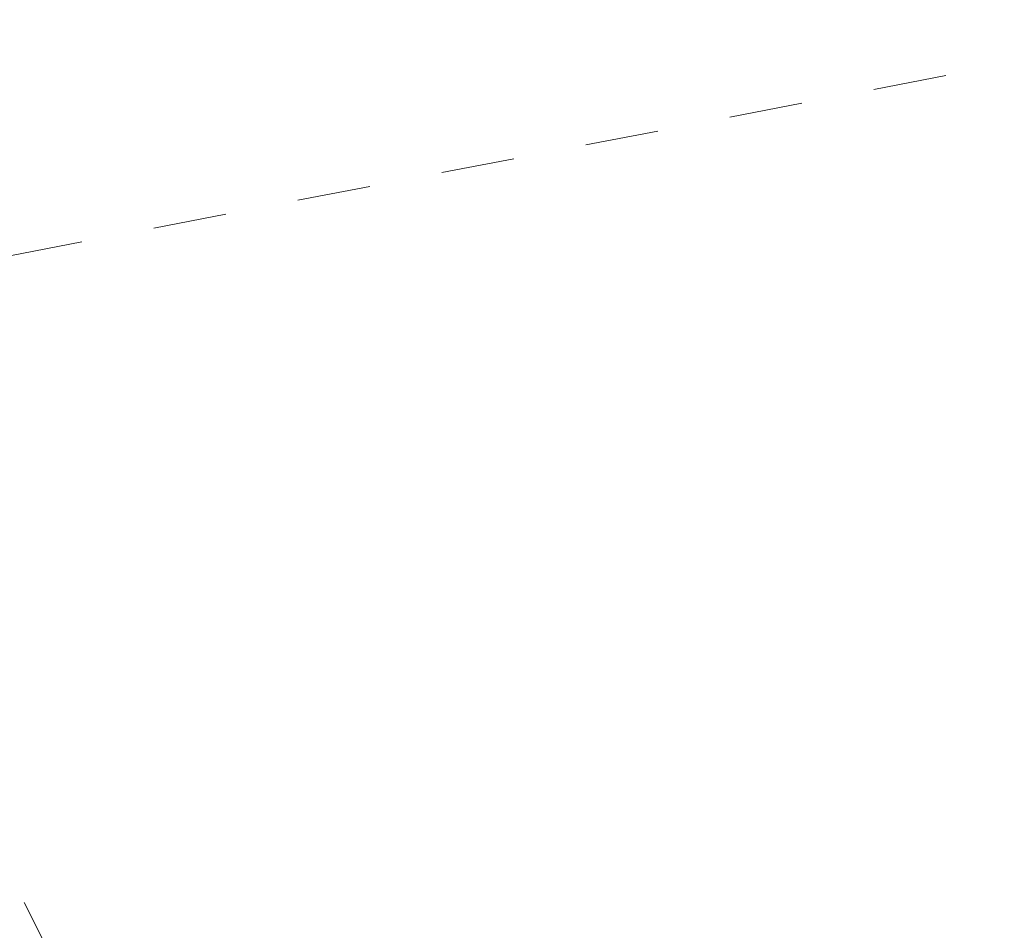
# Model space of a CAD drawing. Header units: metres. Extents: x 5504996 to 5514259, y 5943254 to 5951281.
# Tile 27 of 256: x 5509136.02 to 5509142.73, y 5947714.56 to 5947720.77. Entities that reach past the tile are written whole.
import ezdxf

# ---------------------------------------------------------------- set-up
doc = ezdxf.new("R2010")
doc.units = ezdxf.units.M
doc.linetypes.add('L_0_03', pattern=[1, 0.5, -0.5])
doc.layers.add('EGB_KonturUzytkuGruntowego', color=7, linetype='L_0_03', lineweight=18, true_color=0x008000)

msp = doc.modelspace()

# ---------------------------------------------------------------- linework, layer by layer
at = {"layer": 'EGB_KonturUzytkuGruntowego', "color": 96, "linetype": 'L_0_03', "lineweight": 18, "true_color": 0x008000, "flags": 128}
msp.add_lwpolyline([(5509132.11, 5947722.74), (5509138.95, 5947723.71), (5509174.28, 5947730.59), (5509238.85, 5947743.15), (5509250.57, 5947745.43), (5509256.78, 5947746.64), (5509279.77, 5947751.07), (5509328.99, 5947760.54), (5509398.1, 5947774.41), (5509466.39, 5947787.67), (5509571.35, 5947807.56), (5509575.37, 5947864.59), (5509585.59, 5947864.33), (5509595.51, 5947812.34), (5509606.05, 5947784.07), (5509634.83, 5947756.53), (5509689.69, 5947732.73), (5509732.68, 5947714.19), (5509740.33, 5947717.31), (5509801.61, 5947664.57), (5509875.75, 5947590.67), (5509888.55, 5947577.92), (5509897.01, 5947569.49), (5509942.28, 5947505.67), (5509946.97, 5947499.05), (5509976.47, 5947457.46), (5510054.83, 5947376.31), (5510126.58, 5947283.52), (5510258.9, 5947135), (5510253.94, 5947130.54), (5510119.91, 5947281.35), (5510092.33, 5947316.78), (5510083.35, 5947328.32), (5510050.79, 5947370.13), (5510049.32, 5947372.02), (5510048.23, 5947373.15), (5509971.45, 5947452.61), (5509970.37, 5947454.13), (5509952.93, 5947478.66), (5509943.2, 5947492.35), (5509931.62, 5947508.65), (5509922, 5947522.18), (5509900.86, 5947551.93), (5509891.59, 5947564.97), (5509848.28, 5947605.27), (5509828.55, 5947626.04), (5509813.95, 5947641.41), (5509796.82, 5947659.44), (5509793.79, 5947662.05), (5509775.08, 5947678.15), (5509758.5, 5947692.42), (5509739.22, 5947709.02), (5509731.59, 5947706.43), (5509630.59, 5947750.76), (5509601.52, 5947783.63), (5509592.23, 5947807.72), (5509544.28, 5947798.09), (5509513.29, 5947792.09), (5509480.03, 5947785.51), (5509452.41, 5947780.41), (5509446.42, 5947779.31), (5509427.06, 5947775.67), (5509415.05, 5947773.41), (5509388.09, 5947768.34), (5509354.14, 5947761.93), (5509351.68, 5947761.46), (5509349.26, 5947760.87), (5509322.54, 5947754.35), (5509294.76, 5947749.17), (5509288.79, 5947748.06), (5509259.26, 5947742.55), (5509201.21, 5947731.73), (5509134.01, 5947718.79), (5509184.94, 5947617.86), (5509192.65, 5947602.56), (5509208.88, 5947553.53), (5509219.5, 5947532.81), (5509221.57, 5947527.62), (5509225.28, 5947518.3), (5509230.29, 5947505.74), (5509234.62, 5947494.99), (5509235.43, 5947492.98), (5509245.62, 5947467.67), (5509248.8, 5947458.12), (5509258.49, 5947429.05), (5509265.71, 5947407.19), (5509268.21, 5947399.6), (5509276.09, 5947375.73), (5509279.14, 5947345.6), (5509278.67, 5947325.3), (5509278.21, 5947305.75), (5509277.73, 5947285.2), (5509277.81, 5947261.49), (5509278.34, 5947225.27), (5509282.81, 5947210.39), (5509288.75, 5947190.29), (5509306.08, 5947132.06), (5509317.35, 5947112.7), (5509319.32, 5947109.54), (5509328.96, 5947092.96), (5509391.48, 5946985.42), (5509466.85, 5946903.15), (5509481.04, 5946887.66), (5509516.37, 5946855.62), (5509531.42, 5946841.97), (5509544.33, 5946838.38), (5509546.44, 5946830.79), (5509548.19, 5946826.76), (5509527.38, 5946837.54), (5509477.01, 5946883.22), (5509471.15, 5946889.83), (5509429.65, 5946935.65), (5509398.54, 5946968.55), (5509385.51, 5946984.98), (5509383.09, 5946989.05), (5509374.16, 5947005.82), (5509323.19, 5947093.02), (5509321.17, 5947096.47), (5509300.9, 5947129.34), (5509292.67, 5947156.72), (5509286.07, 5947174.39), (5509278.7, 5947201.64), (5509273.93, 5947219.27), (5509272.33, 5947225.16), (5509272.33, 5947244.4), (5509271.53, 5947285.23), (5509272.95, 5947346.16), (5509270.09, 5947375.57), (5509267.28, 5947385), (5509258.74, 5947409.92), (5509252, 5947429.94), (5509246.69, 5947445.69), (5509239.96, 5947465.69), (5509225.67, 5947500.81), (5509224.29, 5947504.57), (5509216.41, 5947523.68), (5509214.27, 5947528.87), (5509207.89, 5947543.83), (5509199.71, 5947564.91), (5509194.33, 5947577.93), (5509189.03, 5947589.01), (5509171.45, 5947626.03), (5509134.62, 5947703.86), (5509129.04, 5947715.63), (5509126.18, 5947721.9)], close=True, dxfattribs=at)

doc.saveas('drawing.dxf')
